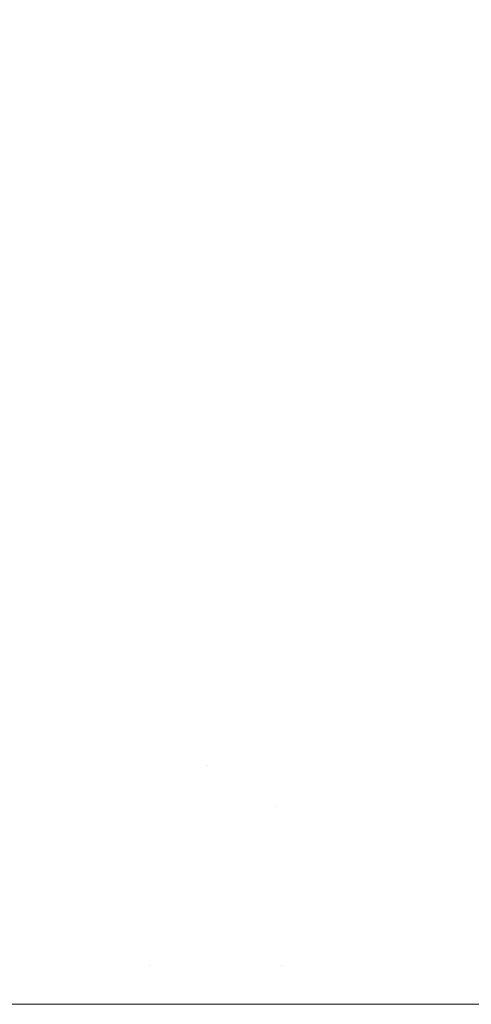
# Model space of a CAD drawing. Header units: centimetres. Extents: x -35.1 to 36.2, y 4.2 to 6.
# Tile 194 of 256: x -11.0882 to -11.0697, y 5.9001 to 5.9405. Entities that reach past the tile are written whole.
import ezdxf

# ---------------------------------------------------------------- set-up
doc = ezdxf.new("R2010")
doc.units = ezdxf.units.CM
doc.header["$LTSCALE"] = 2.54
doc.layers.add('Lucido design-1', color=7, linetype='Continuous')

# ---------------------------------------------------------------- blocks, each defined once
blk = doc.blocks.new('Gruppo-4-1')
at = {"color": 7, "linetype": 'Continuous', "lineweight": 9}
for points, invisible_edges in [([(36.07398, 5.94235, -2312.331539), (-34.958478, 5.94235, -2312.331539), (-34.958478, 5.938357, -2312.329782), (36.07398, 5.938357, -2312.329782)], 5), ([(-11.085714, 5.939884, -2312.728352), (-11.088653, 5.939884, -2312.729652), (-11.089276, 5.941892, -2312.728884), (-11.086313, 5.941892, -2312.727574)], 15), ([(-11.086313, 5.941892, -2312.727574), (-11.08335, 5.941892, -2312.726332), (-11.082775, 5.939884, -2312.727121), (-11.085714, 5.939884, -2312.728352)], 15), ([(-11.077436, 5.941892, -2312.724051), (-11.07691, 5.939884, -2312.724858), (-11.082775, 5.939884, -2312.727121), (-11.08335, 5.941892, -2312.726332)], 15), ([(-11.071559, 5.941892, -2312.722029), (-11.071081, 5.939884, -2312.722852), (-11.07691, 5.939884, -2312.724858), (-11.077436, 5.941892, -2312.724051)], 15), ([(-11.065738, 5.941892, -2312.720251), (-11.065308, 5.939884, -2312.72109), (-11.071081, 5.939884, -2312.722852), (-11.071559, 5.941892, -2312.722029)], 15), ([(-11.091589, 5.939884, -2312.731021), (-11.088653, 5.939884, -2312.729652), (-11.088068, 5.937885, -2312.730371), (-11.090981, 5.937885, -2312.73173)], 15), ([(-11.085152, 5.937885, -2312.729081), (-11.088068, 5.937885, -2312.730371), (-11.088653, 5.939884, -2312.729652), (-11.085714, 5.939884, -2312.728352)], 15), ([(-11.085714, 5.939884, -2312.728352), (-11.082775, 5.939884, -2312.727121), (-11.082236, 5.937885, -2312.727859), (-11.085152, 5.937885, -2312.729081)], 15), ([(-11.082236, 5.937885, -2312.727859), (-11.082775, 5.939884, -2312.727121), (-11.07691, 5.939884, -2312.724858), (-11.076417, 5.937885, -2312.725614)], 15), ([(-11.076417, 5.937885, -2312.725614), (-11.07691, 5.939884, -2312.724858), (-11.071081, 5.939884, -2312.722852), (-11.070633, 5.937885, -2312.723624)], 15), ([(-11.070633, 5.937885, -2312.723624), (-11.071081, 5.939884, -2312.722852), (-11.065308, 5.939884, -2312.72109), (-11.064905, 5.937885, -2312.721875)], 15), ([(36.07398, 5.938357, -2312.329782), (-34.958478, 5.938357, -2312.329782), (-34.958478, 5.934291, -2312.328201), (36.07398, 5.934291, -2312.328201)], 5), ([(-11.090981, 5.937885, -2312.73173), (-11.088068, 5.937885, -2312.730371), (-11.087522, 5.935898, -2312.731043), (-11.090414, 5.935898, -2312.732392)], 15), ([(-11.084627, 5.935898, -2312.729763), (-11.087522, 5.935898, -2312.731043), (-11.088068, 5.937885, -2312.730371), (-11.085152, 5.937885, -2312.729081)], 15), ([(-11.085152, 5.937885, -2312.729081), (-11.082236, 5.937885, -2312.727859), (-11.081732, 5.935898, -2312.72855), (-11.084627, 5.935898, -2312.729763)], 15), ([(-11.076417, 5.937885, -2312.725614), (-11.075956, 5.935898, -2312.726322), (-11.081732, 5.935898, -2312.72855), (-11.082236, 5.937885, -2312.727859)], 15), ([(-11.070633, 5.937885, -2312.723624), (-11.070214, 5.935898, -2312.724346), (-11.075956, 5.935898, -2312.726322), (-11.076417, 5.937885, -2312.725614)], 15), ([(-11.064905, 5.937885, -2312.721875), (-11.064528, 5.935898, -2312.72261), (-11.070214, 5.935898, -2312.724346), (-11.070633, 5.937885, -2312.723624)], 15), ([(-11.090414, 5.935898, -2312.732392), (-11.087522, 5.935898, -2312.731043), (-11.087012, 5.933923, -2312.73167), (-11.089884, 5.933923, -2312.73301)], 15), ([(-11.084137, 5.933923, -2312.730398), (-11.087012, 5.933923, -2312.73167), (-11.087522, 5.935898, -2312.731043), (-11.084627, 5.935898, -2312.729763)], 15), ([(-11.084627, 5.935898, -2312.729763), (-11.081732, 5.935898, -2312.72855), (-11.081263, 5.933923, -2312.729194), (-11.084137, 5.933923, -2312.730398)], 15), ([(-11.081263, 5.933923, -2312.729194), (-11.081732, 5.935898, -2312.72855), (-11.075956, 5.935898, -2312.726322), (-11.075526, 5.933923, -2312.726981)], 15), ([(-11.075526, 5.933923, -2312.726981), (-11.075956, 5.935898, -2312.726322), (-11.070214, 5.935898, -2312.724346), (-11.069824, 5.933923, -2312.725019)], 15), ([(-11.069824, 5.933923, -2312.725019), (-11.070214, 5.935898, -2312.724346), (-11.064528, 5.935898, -2312.72261), (-11.064177, 5.933923, -2312.723295)], 15), ([(36.07398, 5.934291, -2312.328201), (-34.958478, 5.934291, -2312.328201), (-34.958478, 5.930159, -2312.326798), (36.07398, 5.930159, -2312.326798)], 5), ([(-11.089884, 5.933923, -2312.73301), (-11.087012, 5.933923, -2312.73167), (-11.086539, 5.931962, -2312.732253), (-11.089392, 5.931962, -2312.733584)], 15), ([(-11.083682, 5.931962, -2312.730989), (-11.086539, 5.931962, -2312.732253), (-11.087012, 5.933923, -2312.73167), (-11.084137, 5.933923, -2312.730398)], 15), ([(-11.084137, 5.933923, -2312.730398), (-11.081263, 5.933923, -2312.729194), (-11.080826, 5.931962, -2312.729793), (-11.083682, 5.931962, -2312.730989)], 15), ([(-11.075526, 5.933923, -2312.726981), (-11.075126, 5.931962, -2312.727594), (-11.080826, 5.931962, -2312.729793), (-11.081263, 5.933923, -2312.729194)], 15), ([(-11.069824, 5.933923, -2312.725019), (-11.069461, 5.931962, -2312.725644), (-11.075126, 5.931962, -2312.727594), (-11.075526, 5.933923, -2312.726981)], 15), ([(-11.064177, 5.933923, -2312.723295), (-11.06385, 5.931962, -2312.723931), (-11.069461, 5.931962, -2312.725644), (-11.069824, 5.933923, -2312.725019)], 15), ([(-11.089392, 5.931962, -2312.733584), (-11.086539, 5.931962, -2312.732253), (-11.086099, 5.930017, -2312.732793), (-11.088936, 5.930017, -2312.734116)], 15), ([(-11.08326, 5.930017, -2312.731537), (-11.086099, 5.930017, -2312.732793), (-11.086539, 5.931962, -2312.732253), (-11.083682, 5.931962, -2312.730989)], 15), ([(-11.083682, 5.931962, -2312.730989), (-11.080826, 5.931962, -2312.729793), (-11.080421, 5.930017, -2312.730348), (-11.08326, 5.930017, -2312.731537)], 15), ([(-11.080421, 5.930017, -2312.730348), (-11.080826, 5.931962, -2312.729793), (-11.075126, 5.931962, -2312.727594), (-11.074755, 5.930017, -2312.728162)], 15), ([(-11.074755, 5.930017, -2312.728162), (-11.075126, 5.931962, -2312.727594), (-11.069461, 5.931962, -2312.725644), (-11.069124, 5.930017, -2312.726224)], 15), ([(36.07398, 5.930159, -2312.326798), (-34.958478, 5.930159, -2312.326798), (-34.958478, 5.925971, -2312.325577), (36.07398, 5.925971, -2312.325577)], 5), ([(-11.088936, 5.930017, -2312.734116), (-11.086099, 5.930017, -2312.732793), (-11.085694, 5.928089, -2312.733292), (-11.088514, 5.928089, -2312.734607)], 15), ([(-11.082871, 5.928089, -2312.732043), (-11.085694, 5.928089, -2312.733292), (-11.086099, 5.930017, -2312.732793), (-11.08326, 5.930017, -2312.731537)], 15), ([(-11.08326, 5.930017, -2312.731537), (-11.080421, 5.930017, -2312.730348), (-11.080047, 5.928089, -2312.73086), (-11.082871, 5.928089, -2312.732043)], 15), ([(-11.074755, 5.930017, -2312.728162), (-11.074413, 5.928089, -2312.728687), (-11.080047, 5.928089, -2312.73086), (-11.080421, 5.930017, -2312.730348)], 15), ([(-11.069124, 5.930017, -2312.726224), (-11.068814, 5.928089, -2312.72676), (-11.074413, 5.928089, -2312.728687), (-11.074755, 5.930017, -2312.728162)], 15), ([(-11.088127, 5.926178, -2312.735059), (-11.090926, 5.926178, -2312.736437), (-11.091328, 5.928089, -2312.735992), (-11.088514, 5.928089, -2312.734607)], 15), ([(-11.088514, 5.928089, -2312.734607), (-11.085694, 5.928089, -2312.733292), (-11.085321, 5.926178, -2312.73375), (-11.088127, 5.926178, -2312.735059)], 15), ([(-11.082512, 5.926178, -2312.732508), (-11.085321, 5.926178, -2312.73375), (-11.085694, 5.928089, -2312.733292), (-11.082871, 5.928089, -2312.732043)], 15), ([(-11.082871, 5.928089, -2312.732043), (-11.080047, 5.928089, -2312.73086), (-11.079704, 5.926178, -2312.731332), (-11.082512, 5.926178, -2312.732508)], 15), ([(-11.079704, 5.926178, -2312.731332), (-11.080047, 5.928089, -2312.73086), (-11.074413, 5.928089, -2312.728687), (-11.074099, 5.926178, -2312.729169)], 15), ([(-11.074099, 5.926178, -2312.729169), (-11.074413, 5.928089, -2312.728687), (-11.068814, 5.928089, -2312.72676), (-11.068528, 5.926178, -2312.727252)], 15), ([(36.07398, 5.925971, -2312.325577), (-34.958478, 5.925971, -2312.325577), (-34.958478, 5.921733, -2312.32454), (36.07398, 5.921733, -2312.32454)], 5), ([(-11.087772, 5.924285, -2312.735473), (-11.090558, 5.924285, -2312.736844), (-11.090926, 5.926178, -2312.736437), (-11.088127, 5.926178, -2312.735059)], 15), ([(-11.088127, 5.926178, -2312.735059), (-11.085321, 5.926178, -2312.73375), (-11.08498, 5.924285, -2312.734171), (-11.087772, 5.924285, -2312.735473)], 15), ([(-11.082184, 5.924285, -2312.732934), (-11.08498, 5.924285, -2312.734171), (-11.085321, 5.926178, -2312.73375), (-11.082512, 5.926178, -2312.732508)], 15), ([(-11.082512, 5.926178, -2312.732508), (-11.079704, 5.926178, -2312.731332), (-11.079389, 5.924285, -2312.731763), (-11.082184, 5.924285, -2312.732934)], 15), ([(-11.074099, 5.926178, -2312.729169), (-11.07381, 5.924285, -2312.729611), (-11.079389, 5.924285, -2312.731763), (-11.079704, 5.926178, -2312.731332)], 15), ([(-11.068528, 5.926178, -2312.727252), (-11.068266, 5.924285, -2312.727703), (-11.07381, 5.924285, -2312.729611), (-11.074099, 5.926178, -2312.729169)], 15), ([(-11.087449, 5.922412, -2312.735851), (-11.090223, 5.922412, -2312.737215), (-11.090558, 5.924285, -2312.736844), (-11.087772, 5.924285, -2312.735473)], 15), ([(-11.087772, 5.924285, -2312.735473), (-11.08498, 5.924285, -2312.734171), (-11.084668, 5.922412, -2312.734553), (-11.087449, 5.922412, -2312.735851)], 15), ([(-11.081885, 5.922412, -2312.733323), (-11.084668, 5.922412, -2312.734553), (-11.08498, 5.924285, -2312.734171), (-11.082184, 5.924285, -2312.732934)], 15), ([(-11.082184, 5.924285, -2312.732934), (-11.079389, 5.924285, -2312.731763), (-11.079102, 5.922412, -2312.732157), (-11.081885, 5.922412, -2312.733323)], 15), ([(-11.079102, 5.922412, -2312.732157), (-11.079389, 5.924285, -2312.731763), (-11.07381, 5.924285, -2312.729611), (-11.073548, 5.922412, -2312.730014)], 15), ([(-11.073548, 5.922412, -2312.730014), (-11.07381, 5.924285, -2312.729611), (-11.068266, 5.924285, -2312.727703), (-11.068028, 5.922412, -2312.728114)], 15), ([(-11.087156, 5.920559, -2312.736192), (-11.089919, 5.920559, -2312.737552), (-11.090223, 5.922412, -2312.737215), (-11.087449, 5.922412, -2312.735851)], 15), ([(-11.087449, 5.922412, -2312.735851), (-11.084668, 5.922412, -2312.734553), (-11.084386, 5.920559, -2312.7349), (-11.087156, 5.920559, -2312.736192)], 15), ([(-11.081614, 5.920559, -2312.733674), (-11.084386, 5.920559, -2312.7349), (-11.084668, 5.922412, -2312.734553), (-11.081885, 5.922412, -2312.733323)], 15), ([(-11.081885, 5.922412, -2312.733323), (-11.079102, 5.922412, -2312.732157), (-11.078842, 5.920559, -2312.732513), (-11.081614, 5.920559, -2312.733674)], 15), ([(-11.073548, 5.922412, -2312.730014), (-11.07331, 5.920559, -2312.730379), (-11.078842, 5.920559, -2312.732513), (-11.079102, 5.922412, -2312.732157)], 15), ([(-11.068028, 5.922412, -2312.728114), (-11.067812, 5.920559, -2312.728487), (-11.07331, 5.920559, -2312.730379), (-11.073548, 5.922412, -2312.730014)], 15), ([(36.07398, 5.920556, -2312.324306), (36.07398, 5.921733, -2312.32454), (-34.958478, 5.921733, -2312.32454), (-34.958478, 5.920556, -2312.324306)], 10), ([(-34.958478, 5.920556, -2312.324306), (-34.958478, 5.917453, -2312.323689), (36.07398, 5.917453, -2312.323689), (36.07398, 5.920556, -2312.324306)], 10), ([(-11.086892, 5.918727, -2312.7365), (-11.089645, 5.918727, -2312.737854), (-11.089919, 5.920559, -2312.737552), (-11.087156, 5.920559, -2312.736192)], 15), ([(-11.087156, 5.920559, -2312.736192), (-11.084386, 5.920559, -2312.7349), (-11.084133, 5.918727, -2312.735212), (-11.086892, 5.918727, -2312.7365)], 15), ([(-11.08137, 5.918727, -2312.733991), (-11.084133, 5.918727, -2312.735212), (-11.084386, 5.920559, -2312.7349), (-11.081614, 5.920559, -2312.733674)], 15), ([(-11.081614, 5.920559, -2312.733674), (-11.078842, 5.920559, -2312.732513), (-11.078608, 5.918727, -2312.732834), (-11.08137, 5.918727, -2312.733991)], 15), ([(-11.078608, 5.918727, -2312.732834), (-11.078842, 5.920559, -2312.732513), (-11.07331, 5.920559, -2312.730379), (-11.073096, 5.918727, -2312.730707)], 15), ([(-11.073096, 5.918727, -2312.730707), (-11.07331, 5.920559, -2312.730379), (-11.067812, 5.920559, -2312.728487), (-11.067617, 5.918727, -2312.728822)], 15), ([(-11.086657, 5.916917, -2312.736775), (-11.089401, 5.916917, -2312.738125), (-11.089645, 5.918727, -2312.737854), (-11.086892, 5.918727, -2312.7365)], 15), ([(-11.086892, 5.918727, -2312.7365), (-11.084133, 5.918727, -2312.735212), (-11.083906, 5.916917, -2312.735491), (-11.086657, 5.916917, -2312.736775)], 15), ([(-11.081153, 5.916917, -2312.734274), (-11.083906, 5.916917, -2312.735491), (-11.084133, 5.918727, -2312.735212), (-11.08137, 5.918727, -2312.733991)], 15), ([(-11.08137, 5.918727, -2312.733991), (-11.078608, 5.918727, -2312.732834), (-11.078399, 5.916917, -2312.73312), (-11.081153, 5.916917, -2312.734274)], 15), ([(-11.073096, 5.918727, -2312.730707), (-11.072904, 5.916917, -2312.731), (-11.078399, 5.916917, -2312.73312), (-11.078608, 5.918727, -2312.732834)], 15), ([(-11.067617, 5.918727, -2312.728822), (-11.067443, 5.916917, -2312.729121), (-11.072904, 5.916917, -2312.731), (-11.073096, 5.918727, -2312.730707)], 15), ([(36.07398, 5.916915, -2312.323606), (36.07398, 5.917453, -2312.323689), (-34.958478, 5.917453, -2312.323689), (-34.958478, 5.916915, -2312.323606)], 10), ([(-34.958478, 5.916915, -2312.323606), (-34.958478, 5.913362, -2312.32306), (36.07398, 5.913362, -2312.32306), (36.07398, 5.916915, -2312.323606)], 10), ([(-11.086448, 5.915129, -2312.737018), (-11.089185, 5.915129, -2312.738364), (-11.089401, 5.916917, -2312.738125), (-11.086657, 5.916917, -2312.736775)], 15), ([(-11.086657, 5.916917, -2312.736775), (-11.083906, 5.916917, -2312.735491), (-11.083706, 5.915129, -2312.735738), (-11.086448, 5.915129, -2312.737018)], 15), ([(-11.08096, 5.915129, -2312.734524), (-11.083706, 5.915129, -2312.735738), (-11.083906, 5.916917, -2312.735491), (-11.081153, 5.916917, -2312.734274)], 15), ([(-11.081153, 5.916917, -2312.734274), (-11.078399, 5.916917, -2312.73312), (-11.078214, 5.915129, -2312.733373), (-11.08096, 5.915129, -2312.734524)], 15), ([(-11.078214, 5.915129, -2312.733373), (-11.078399, 5.916917, -2312.73312), (-11.072904, 5.916917, -2312.731), (-11.072735, 5.915129, -2312.73126)], 15), ([(-11.072735, 5.915129, -2312.73126), (-11.072904, 5.916917, -2312.731), (-11.067443, 5.916917, -2312.729121), (-11.06729, 5.915129, -2312.729386)], 15), ([(-11.086266, 5.913363, -2312.73723), (-11.088996, 5.913363, -2312.738573), (-11.089185, 5.915129, -2312.738364), (-11.086448, 5.915129, -2312.737018)], 15), ([(-11.086448, 5.915129, -2312.737018), (-11.083706, 5.915129, -2312.735738), (-11.08353, 5.913363, -2312.735954), (-11.086266, 5.913363, -2312.73723)], 15), ([(-11.080791, 5.913363, -2312.734742), (-11.08353, 5.913363, -2312.735954), (-11.083706, 5.915129, -2312.735738), (-11.08096, 5.915129, -2312.734524)], 15), ([(-11.08096, 5.915129, -2312.734524), (-11.078214, 5.915129, -2312.733373), (-11.078053, 5.913363, -2312.733595), (-11.080791, 5.913363, -2312.734742)], 15), ([(-11.072735, 5.915129, -2312.73126), (-11.072587, 5.913363, -2312.731487), (-11.078053, 5.913363, -2312.733595), (-11.078214, 5.915129, -2312.733373)], 15), ([(-11.06729, 5.915129, -2312.729386), (-11.067155, 5.913363, -2312.729617), (-11.072587, 5.913363, -2312.731487), (-11.072735, 5.915129, -2312.73126)], 15), ([(-34.958478, 5.913362, -2312.32306), (-34.958478, 5.913141, -2312.323025), (36.07398, 5.913141, -2312.323025), (36.07398, 5.913362, -2312.32306)], 10), ([(36.07398, 5.909899, -2312.32267), (36.07398, 5.913141, -2312.323025), (-34.958478, 5.913141, -2312.323025), (-34.958478, 5.909899, -2312.32267)], 10), ([(-11.086109, 5.91162, -2312.737414), (-11.088833, 5.91162, -2312.738753), (-11.088996, 5.913363, -2312.738573), (-11.086266, 5.913363, -2312.73723)], 15), ([(-11.086266, 5.913363, -2312.73723), (-11.08353, 5.913363, -2312.735954), (-11.083379, 5.91162, -2312.73614), (-11.086109, 5.91162, -2312.737414)], 15), ([(-11.080646, 5.91162, -2312.734931), (-11.083379, 5.91162, -2312.73614), (-11.08353, 5.913363, -2312.735954), (-11.080791, 5.913363, -2312.734742)], 15), ([(-11.080791, 5.913363, -2312.734742), (-11.078053, 5.913363, -2312.733595), (-11.077913, 5.91162, -2312.733786), (-11.080646, 5.91162, -2312.734931)], 15), ([(-11.077913, 5.91162, -2312.733786), (-11.078053, 5.913363, -2312.733595), (-11.072587, 5.913363, -2312.731487), (-11.07246, 5.91162, -2312.731683)], 15), ([(-11.07246, 5.91162, -2312.731683), (-11.072587, 5.913363, -2312.731487), (-11.067155, 5.913363, -2312.729617), (-11.067039, 5.91162, -2312.729817)], 15), ([(-11.085976, 5.909901, -2312.737569), (-11.088694, 5.909901, -2312.738906), (-11.088833, 5.91162, -2312.738753), (-11.086109, 5.91162, -2312.737414)], 15), ([(-11.086109, 5.91162, -2312.737414), (-11.083379, 5.91162, -2312.73614), (-11.083251, 5.909901, -2312.736298), (-11.085976, 5.909901, -2312.737569)], 15), ([(-11.080523, 5.909901, -2312.735091), (-11.083251, 5.909901, -2312.736298), (-11.083379, 5.91162, -2312.73614), (-11.080646, 5.91162, -2312.734931)], 15), ([(-11.080646, 5.91162, -2312.734931), (-11.077913, 5.91162, -2312.733786), (-11.077795, 5.909901, -2312.733948), (-11.080523, 5.909901, -2312.735091)], 15), ([(-11.07246, 5.91162, -2312.731683), (-11.072351, 5.909901, -2312.731849), (-11.077795, 5.909901, -2312.733948), (-11.077913, 5.91162, -2312.733786)], 15), ([(-11.067039, 5.91162, -2312.729817), (-11.066941, 5.909901, -2312.729987), (-11.072351, 5.909901, -2312.731849), (-11.07246, 5.91162, -2312.731683)], 15), ([(-34.958478, 5.909899, -2312.32267), (-34.958478, 5.908804, -2312.32255), (36.07398, 5.908804, -2312.32255), (36.07398, 5.909899, -2312.32267)], 10), ([(-11.085865, 5.908205, -2312.737697), (-11.08858, 5.908205, -2312.739033), (-11.088694, 5.909901, -2312.738906), (-11.085976, 5.909901, -2312.737569)], 15), ([(-11.085976, 5.909901, -2312.737569), (-11.083251, 5.909901, -2312.736298), (-11.083145, 5.908205, -2312.736428), (-11.085865, 5.908205, -2312.737697)], 15), ([(-11.083145, 5.908205, -2312.736428), (-11.083251, 5.909901, -2312.736298), (-11.080523, 5.909901, -2312.735091)], 11), ([(-11.077697, 5.908205, -2312.734082), (-11.083145, 5.908205, -2312.736428), (-11.080523, 5.909901, -2312.735091)], 11), ([(-11.080523, 5.909901, -2312.735091), (-11.077795, 5.909901, -2312.733948), (-11.077697, 5.908205, -2312.734082)], 11), ([(-11.077697, 5.908205, -2312.734082), (-11.077795, 5.909901, -2312.733948), (-11.072351, 5.909901, -2312.731849), (-11.072262, 5.908205, -2312.731986)], 15), ([(-11.072262, 5.908205, -2312.731986), (-11.072351, 5.909901, -2312.731849), (-11.066941, 5.909901, -2312.729987), (-11.06686, 5.908205, -2312.730127)], 15), ([(36.07398, 5.908804, -2312.32255), (-34.958478, 5.908804, -2312.32255), (-34.958478, 5.904451, -2312.322265), (36.07398, 5.904451, -2312.322265)], 5), ([(-11.085777, 5.906534, -2312.7378), (-11.088489, 5.906534, -2312.739134), (-11.08858, 5.908205, -2312.739033), (-11.085865, 5.908205, -2312.737697)], 15), ([(-11.085865, 5.908205, -2312.737697), (-11.083145, 5.908205, -2312.736428), (-11.08306, 5.906534, -2312.736532), (-11.085777, 5.906534, -2312.7378)], 15), ([(-11.077697, 5.908205, -2312.734082), (-11.077619, 5.906534, -2312.73419), (-11.08306, 5.906534, -2312.736532), (-11.083145, 5.908205, -2312.736428)], 15), ([(-11.072262, 5.908205, -2312.731986), (-11.07219, 5.906534, -2312.732095), (-11.077619, 5.906534, -2312.73419), (-11.077697, 5.908205, -2312.734082)], 15), ([(-11.06686, 5.908205, -2312.730127), (-11.066795, 5.906534, -2312.730239), (-11.07219, 5.906534, -2312.732095), (-11.072262, 5.908205, -2312.731986)], 15), ([(-11.08571, 5.904886, -2312.737878), (-11.088419, 5.904886, -2312.739211), (-11.088489, 5.906534, -2312.739134), (-11.085777, 5.906534, -2312.7378)], 15), ([(-11.085777, 5.906534, -2312.7378), (-11.08306, 5.906534, -2312.736532), (-11.082995, 5.904886, -2312.736612), (-11.08571, 5.904886, -2312.737878)], 15), ([(-11.082995, 5.904886, -2312.736612), (-11.08306, 5.906534, -2312.736532), (-11.077619, 5.906534, -2312.73419), (-11.07756, 5.904886, -2312.734271)], 15), ([(-11.07756, 5.904886, -2312.734271), (-11.077619, 5.906534, -2312.73419), (-11.07219, 5.906534, -2312.732095), (-11.072136, 5.904886, -2312.732179)], 15), ([(-11.072136, 5.904886, -2312.732179), (-11.07219, 5.906534, -2312.732095), (-11.066795, 5.906534, -2312.730239), (-11.066746, 5.904886, -2312.730324)], 15), ([(-11.085664, 5.903262, -2312.737933), (-11.088371, 5.903262, -2312.739265), (-11.088419, 5.904886, -2312.739211), (-11.08571, 5.904886, -2312.737878)], 15), ([(-11.08571, 5.904886, -2312.737878), (-11.082995, 5.904886, -2312.736612), (-11.08295, 5.903262, -2312.736667), (-11.085664, 5.903262, -2312.737933)], 15), ([(-11.07756, 5.904886, -2312.734271), (-11.077518, 5.903262, -2312.734328), (-11.08295, 5.903262, -2312.736667), (-11.082995, 5.904886, -2312.736612)], 15), ([(-11.072136, 5.904886, -2312.732179), (-11.072098, 5.903262, -2312.732237), (-11.077518, 5.903262, -2312.734328), (-11.07756, 5.904886, -2312.734271)], 15), ([(-11.066746, 5.904886, -2312.730324), (-11.066711, 5.903262, -2312.730383), (-11.072098, 5.903262, -2312.732237), (-11.072136, 5.904886, -2312.732179)], 15), ([(36.07398, 5.903262, -2312.322239), (36.07398, 5.904451, -2312.322265), (-34.958478, 5.904451, -2312.322265), (-34.958478, 5.903262, -2312.322239)], 10), ([(-34.958478, 5.903262, -2312.322239), (-34.958478, 5.900089, -2312.32217), (36.07398, 5.900089, -2312.32217), (36.07398, 5.903262, -2312.322239)], 8), ([(-11.085636, 5.901663, -2312.737965), (-11.088342, 5.901663, -2312.739296), (-11.088371, 5.903262, -2312.739265), (-11.085664, 5.903262, -2312.737933)], 15), ([(-11.085664, 5.903262, -2312.737933), (-11.08295, 5.903262, -2312.736667), (-11.082924, 5.901663, -2312.736699), (-11.085636, 5.901663, -2312.737965)], 15), ([(-11.082924, 5.901663, -2312.736699), (-11.08295, 5.903262, -2312.736667), (-11.077518, 5.903262, -2312.734328), (-11.077494, 5.901663, -2312.734361)], 15), ([(-11.077494, 5.901663, -2312.734361), (-11.077518, 5.903262, -2312.734328), (-11.072098, 5.903262, -2312.732237), (-11.072076, 5.901663, -2312.732271)], 15), ([(-11.072076, 5.901663, -2312.732271), (-11.072098, 5.903262, -2312.732237), (-11.066711, 5.903262, -2312.730383), (-11.066691, 5.901663, -2312.730418)], 15), ([(-11.08409, 5.900089, -2312.73725), (-11.08973, 5.900089, -2312.740022), (-11.088342, 5.901663, -2312.739296), (-11.085636, 5.901663, -2312.737965)], 14), ([(-11.085636, 5.901663, -2312.737965), (-11.082924, 5.901663, -2312.736699), (-11.08409, 5.900089, -2312.73725)], 11), ([(-11.078743, 5.900089, -2312.734891), (-11.08409, 5.900089, -2312.73725), (-11.082924, 5.901663, -2312.736699)], 10), ([(-11.082924, 5.901663, -2312.736699), (-11.077494, 5.901663, -2312.734361), (-11.078743, 5.900089, -2312.734891)], 11), ([(-11.072494, 5.900089, -2312.732438), (-11.078743, 5.900089, -2312.734891), (-11.077494, 5.901663, -2312.734361)], 10), ([(-11.077494, 5.901663, -2312.734361), (-11.072076, 5.901663, -2312.732271), (-11.072494, 5.900089, -2312.732438)], 11), ([(-11.066691, 5.901663, -2312.730418), (-11.066628, 5.900089, -2312.730411), (-11.072494, 5.900089, -2312.732438), (-11.072076, 5.901663, -2312.732271)], 13)]:
    blk.add_3dface(points, dxfattribs=dict(at, invisible_edges=invisible_edges))

msp = doc.modelspace()

# ---------------------------------------------------------------- block references
at = {"layer": 'Lucido design-1', "color": 7}
msp.add_blockref('Gruppo-4-1', (0, 0), dxfattribs=at)

doc.saveas('drawing.dxf')
